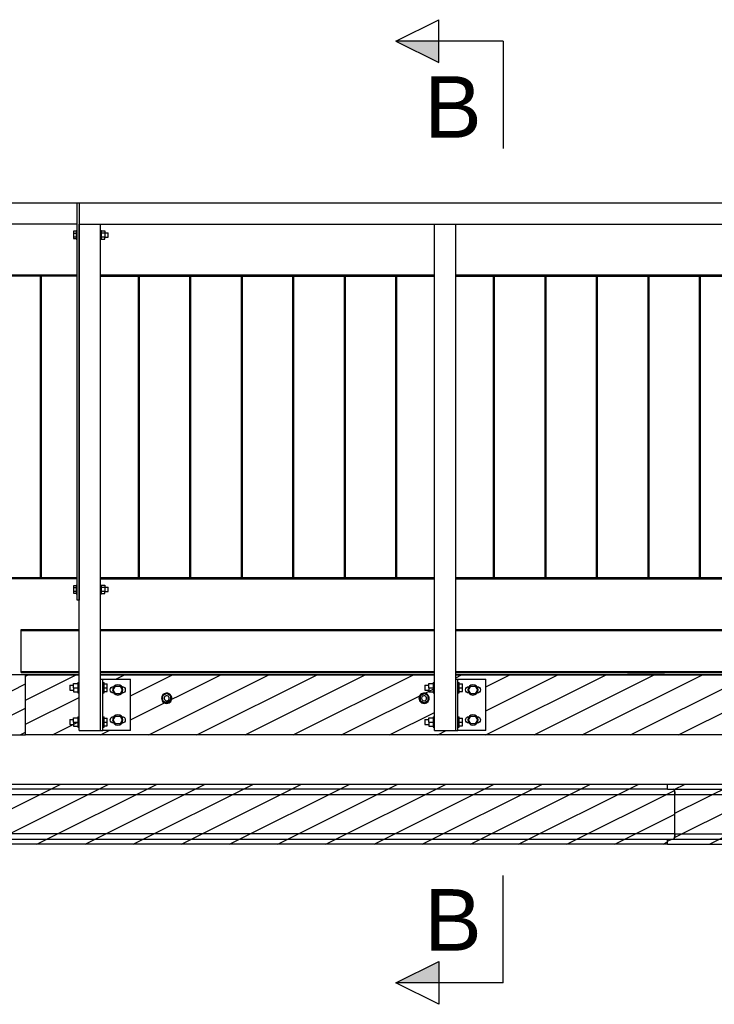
# Model space of a CAD drawing. Header units: millimetres. Extents: x 1838 to 190192, y -28 to 11710.
# Tile 66 of 80: x 129039 to 130658, y 2397 to 4691. Entities that reach past the tile are written whole.
import ezdxf

# ---------------------------------------------------------------- set-up
doc = ezdxf.new("R2010")
doc.units = ezdxf.units.MM
doc.styles.add('Arial', font='ARIAL.TTF', dxfattribs={"height": 0.2})
pattern_1 = [(26.565, (130564.42, 2896.846), (-56.1266, 28.063), [])]

# ---------------------------------------------------------------- blocks, each defined once
blk = doc.blocks.new('Part-72741 - 72541')
h = blk.add_hatch()
h.set_pattern_fill('', color=96, scale=50, style=0, pattern_type=0)
h.set_pattern_definition([(26.565, (131024.3, 3024.59), (-56.1266, 28.0633), [])])
h.paths.add_polyline_path([(131024.3, 3024.4), (131024.3, 3024.6), (130945.1, 3024.6), (130945.1, 3164.4), (130883.5, 3164.4), (130883.5, 3034.4), (130763.5, 3034.4), (130763.5, 3154.4), (130833.5, 3154.4), (130833.5, 3164.4), (130055.6, 3164.4), (130055.6, 3154.3), (130060.6, 3154.3), (130125.7, 3154.3), (130125.7, 3034.3), (130060.7, 3034.3), (130055.6, 3034.3), (130005.6, 3034.4), (130005.6, 3164.4), (129227.8, 3164.4), (129227.8, 3154.3), (129232.8, 3154.3), (129297.8, 3154.3), (129297.8, 3034.3), (129232.8, 3034.3), (129227.8, 3034.3), (129177.8, 3034.4), (129177.8, 3164.4), (129053, 3164.4), (129053, 3024.8), (129053, 3024.4)])
at = {"color": 96}
for p, q in [((129053, 3024.4), (129053, 3164.4)), ((129053, 3164.4), (129177.8, 3164.4)), ((129227.8, 3164.4), (130005.6, 3164.4)), ((130055.6, 3164.4), (130833.5, 3164.4)), ((130883.5, 3164.4), (130945.1, 3164.4)), ((131024.3, 3024.4), (129053, 3024.4)), ((131008.5, 3024.4), (131008.5, 3024.6)), ((131024.3, 3024.6), (131024.3, 3024.4))]:
    blk.add_line(p, q, dxfattribs=at)
blk = doc.blocks.new('Part-72729 - 72541')
h = blk.add_hatch()
h.set_pattern_fill('', color=96, scale=50, style=0, pattern_type=0)
h.set_pattern_definition(pattern_1)
h.paths.add_polyline_path([(130563.2, 2897.8), (130564.4, 2896.8), (130565.4, 2894.2), (130566.1, 2890.4), (130566.3, 2885.8), (130566.3, 2793.8), (130566.1, 2789.2), (130565.4, 2785.3), (130564.4, 2782.7), (130563.2, 2781.8), (130549.4, 2781.8), (130549.4, 2769.8), (130777.7, 2769.8), (130777.7, 2909.3), (130819.2, 2909.3), (130819.2, 2897.8), (130858.9, 2897.8), (130858.9, 2909.8), (130549.4, 2909.8), (130549.4, 2897.8)])
h.paths.add_polyline_path([(130716.4, 2789.2), (130715.7, 2793.8), (130715.7, 2885.8), (130716.4, 2890.4), (130718.2, 2894.2), (130719.3, 2895.2), (130721.1, 2894.2), (130724.2, 2890.4), (130725.4, 2885.8), (130725.4, 2793.8), (130724.2, 2789.2), (130721.1, 2785.3), (130719.3, 2784.3), (130718.2, 2785.3)])
h = blk.add_hatch()
h.set_pattern_fill('', color=96, scale=50, style=0, pattern_type=0)
h.set_pattern_definition(pattern_1)
h.paths.add_polyline_path([(130858.9, 2769.8), (130858.9, 2781.8), (130819.2, 2781.8), (130819.2, 2769.8)])
at = {"color": 96}
for p, q in [((130549.4, 2909.8), (130858.9, 2909.8)), ((130549.4, 2897.8), (130549.4, 2909.8)), ((130549.4, 2897.8), (130777.7, 2897.8)), ((130564.4, 2896.8), (130563.2, 2897.8)), ((130565.4, 2894.2), (130564.4, 2896.8)), ((130566.1, 2890.4), (130565.4, 2894.2)), ((130819.2, 2897.8), (130858.9, 2897.8)), ((130858.9, 2897.8), (130858.9, 2909.8)), ((130566.3, 2885.8), (130566.1, 2890.4)), ((130566.3, 2885.8), (130715.7, 2885.8)), ((130566.3, 2793.8), (130566.3, 2885.8)), ((130725.4, 2885.8), (130777.7, 2885.8)), ((130549.4, 2781.8), (130777.7, 2781.8)), ((130549.4, 2769.8), (130549.4, 2781.8)), ((130563.2, 2781.8), (130564.4, 2782.7)), ((130564.4, 2782.7), (130565.4, 2785.3)), ((130565.4, 2785.3), (130566.1, 2789.2)), ((130566.1, 2789.2), (130566.3, 2793.8)), ((130566.3, 2793.8), (130715.7, 2793.8)), ((130725.4, 2793.8), (130777.7, 2793.8)), ((130819.2, 2781.8), (130858.9, 2781.8)), ((130858.9, 2769.8), (130858.9, 2781.8)), ((130549.4, 2769.8), (130777.7, 2769.8)), ((130819.2, 2769.8), (130858.9, 2769.8))]:
    blk.add_line(p, q, dxfattribs=at)
blk = doc.blocks.new('Part-72734 - 72541')
h = blk.add_hatch()
h.set_pattern_fill('', color=96, scale=50, style=0, pattern_type=0)
h.set_pattern_definition([(26.565, (130564.42, 2782.673), (-56.1266, 28.0633), [])])
h.paths.add_polyline_path([(130563.2, 2781.8), (130564.4, 2782.7), (130565.4, 2785.3), (130566.1, 2789.2), (130566.3, 2793.8), (130566.3, 2885.8), (130566.1, 2890.4), (130565.4, 2894.2), (130564.4, 2896.8), (130563.2, 2897.8), (130549.4, 2897.8), (130549.4, 2909.8), (127836.7, 2909.8), (127836.7, 2897.8), (127850.6, 2897.8), (127851.7, 2896.8), (127852.7, 2894.2), (127853.4, 2890.4), (127853.6, 2885.8), (127853.6, 2793.8), (127853.4, 2789.2), (127852.7, 2785.3), (127851.7, 2782.7), (127850.6, 2781.8), (127836.7, 2781.8), (127836.7, 2769.8), (130549.4, 2769.8), (130549.4, 2781.8)])
at = {"color": 96}
for p, q in [((127836.7, 2909.8), (130549.4, 2909.8)), ((127836.7, 2897.8), (127836.7, 2909.8)), ((130549.4, 2897.8), (127836.7, 2897.8)), ((127851.7, 2896.8), (127850.6, 2897.8)), ((127852.7, 2894.2), (127851.7, 2896.8)), ((127853.4, 2890.4), (127852.7, 2894.2)), ((130549.4, 2897.8), (130549.4, 2909.8)), ((130563.2, 2897.8), (130564.4, 2896.8)), ((130564.4, 2896.8), (130565.4, 2894.2)), ((130565.4, 2894.2), (130566.1, 2890.4)), ((127853.6, 2885.8), (127853.4, 2890.4)), ((127853.6, 2885.8), (130566.3, 2885.8)), ((127853.6, 2793.8), (127853.6, 2885.8)), ((130566.1, 2890.4), (130566.3, 2885.8)), ((130566.3, 2793.8), (130566.3, 2885.8)), ((127836.7, 2781.8), (130549.4, 2781.8)), ((127836.7, 2769.8), (127836.7, 2781.8)), ((127850.6, 2781.8), (127851.7, 2782.7)), ((127851.7, 2782.7), (127852.7, 2785.3)), ((127852.7, 2785.3), (127853.4, 2789.2)), ((127853.4, 2789.2), (127853.6, 2793.8)), ((130566.3, 2793.8), (127853.6, 2793.8)), ((130549.4, 2769.8), (130549.4, 2781.8)), ((130564.4, 2782.7), (130563.2, 2781.8)), ((130565.4, 2785.3), (130564.4, 2782.7)), ((130566.1, 2789.2), (130565.4, 2785.3)), ((130566.3, 2793.8), (130566.1, 2789.2)), ((130549.4, 2769.8), (127836.7, 2769.8))]:
    blk.add_line(p, q, dxfattribs=at)
blk = doc.blocks.new('Part-72739 - 72541')
h = blk.add_hatch()
h.set_pattern_fill('', color=96, scale=50, style=0, pattern_type=0)
h.set_pattern_definition([(26.565, (128948.414, 3034.76), (-56.1266, 28.0633), [])])
h.paths.add_polyline_path([(128948.4, 3164.8), (128948.4, 3034.8), (128875.1, 3034.8), (128875.1, 3154.8), (128878.2, 3154.8), (128878.2, 3164.8), (128363, 3164.8), (128363, 3154.8), (128443, 3154.8), (128443, 3034.8), (128292.9, 3034.8), (128292.9, 3164.8), (127777.7, 3164.8), (127777.7, 3154.8), (127857.6, 3154.8), (127857.6, 3034.8), (127707.5, 3034.8), (127707.5, 3164.8), (127697.5, 3164.8), (127697.5, 3024.8), (129053, 3024.8), (129053, 3164.4), (129082.2, 3164.4), (129082.2, 3164.8)])
at = {"color": 96}
for p, q in [((127697.5, 3024.8), (127697.5, 3164.8)), ((127697.5, 3164.8), (127707.5, 3164.8)), ((127777.7, 3164.8), (128292.9, 3164.8)), ((128363, 3164.8), (128878.2, 3164.8)), ((128948.4, 3164.8), (129082.2, 3164.8)), ((129053, 3024.8), (129053, 3164.8)), ((129082.2, 3164.8), (129082.2, 3164.4)), ((127697.5, 3024.8), (129053, 3024.8))]:
    blk.add_line(p, q, dxfattribs=at)
blk = doc.blocks.new('Part-72740 - 72541')
at = {"color": 7}
for p, q in [((130541.9, 3164.8), (130455.6, 3164.8)), ((130465.8, 3164.8), (130465.8, 3164.4)), ((130541.9, 3164.4), (130541.9, 3164.8))]:
    blk.add_line(p, q, dxfattribs=at)
blk = doc.blocks.new('Part-73153 - 72541')
at = {"color": 7}
for p, q in [((129004.2, 4264.5), (129172.8, 4264.5)), ((129004.2, 4214.5), (129004.2, 4264.5)), ((129172.8, 4214.5), (129172.8, 4264.5)), ((129172.8, 4264.4), (129172.8, 4264.5)), ((129172.8, 4214.5), (129004.2, 4214.5))]:
    blk.add_line(p, q, dxfattribs=at)
blk = doc.blocks.new('Bolt-73058 - 72541')
at = {"color": 7}
for p, q in [((129250.3, 3129.3), (129250.9, 3132.2)), ((129250.9, 3126.5), (129250.3, 3129.3)), ((129250.9, 3132.2), (129252.5, 3134.6)), ((129252.5, 3124), (129250.9, 3126.5)), ((129252.5, 3134.6), (129254.9, 3136.3)), ((129254.9, 3122.4), (129252.5, 3124)), ((129254.9, 3136.3), (129257.8, 3136.8)), ((129257.8, 3121.8), (129254.9, 3122.4)), ((129257.4, 3129.3), (129262.6, 3138.3)), ((129262.6, 3120.3), (129257.4, 3129.3)), ((129257.8, 3136.8), (129258.9, 3136.8)), ((129258.9, 3121.8), (129257.8, 3121.8)), ((129262.6, 3138.3), (129273, 3138.3)), ((129273, 3120.3), (129262.6, 3120.3)), ((129273, 3138.3), (129278.2, 3129.3)), ((129278.2, 3129.3), (129273, 3120.3)), ((129276.7, 3136.8), (129277.8, 3136.8)), ((129276.7, 3121.8), (129277.8, 3121.8)), ((129277.8, 3136.8), (129280.7, 3136.3)), ((129280.7, 3122.4), (129277.8, 3121.8)), ((129280.7, 3136.3), (129283.1, 3134.6)), ((129283.1, 3124), (129280.7, 3122.4)), ((129283.1, 3134.6), (129284.7, 3132.2)), ((129284.7, 3126.5), (129283.1, 3124)), ((129284.7, 3132.2), (129285.3, 3129.3)), ((129285.3, 3129.3), (129284.7, 3126.5)), ((129250.3, 3059.3), (129250.9, 3062.2)), ((129250.9, 3056.5), (129250.3, 3059.3)), ((129250.9, 3062.2), (129252.5, 3064.6)), ((129252.5, 3054), (129250.9, 3056.5)), ((129252.5, 3064.6), (129254.9, 3066.3)), ((129254.9, 3052.4), (129252.5, 3054)), ((129254.9, 3066.3), (129257.8, 3066.8)), ((129257.8, 3051.8), (129254.9, 3052.4)), ((129257.4, 3059.3), (129262.6, 3068.3)), ((129262.6, 3050.3), (129257.4, 3059.3)), ((129257.8, 3066.8), (129258.9, 3066.8)), ((129258.9, 3051.8), (129257.8, 3051.8)), ((129262.6, 3068.3), (129273, 3068.3)), ((129273, 3068.3), (129278.2, 3059.3)), ((129278.2, 3059.3), (129273, 3050.3)), ((129276.7, 3066.8), (129277.8, 3066.8)), ((129276.7, 3051.8), (129277.8, 3051.8)), ((129277.8, 3066.8), (129280.7, 3066.3)), ((129280.7, 3052.4), (129277.8, 3051.8)), ((129280.7, 3066.3), (129283.1, 3064.6)), ((129283.1, 3054), (129280.7, 3052.4)), ((129283.1, 3064.6), (129284.7, 3062.2)), ((129284.7, 3056.5), (129283.1, 3054)), ((129284.7, 3062.2), (129285.3, 3059.3)), ((129285.3, 3059.3), (129284.7, 3056.5)), ((129273, 3050.3), (129262.6, 3050.3))]:
    blk.add_line(p, q, dxfattribs=at)
for centre, start, end in [((129267.8, 3129.3), 360, 180), ((129267.8, 3129.3), 180, 360), ((129267.8, 3059.3), 360, 180), ((129267.8, 3059.3), 180, 360)]:
    blk.add_arc(centre, 12, start, end, dxfattribs=at)
blk = doc.blocks.new('Bolt-73062 - 72541')
at = {"color": 7}
for p, q in [((129992.6, 3134.3), (129992.6, 3143.8)), ((129992.6, 3143.8), (130002.6, 3143.8)), ((130002.6, 3146.3), (130002.6, 3144.7)), ((130002.6, 3146.3), (130005.6, 3146.3)), ((130002.6, 3144.7), (130002.6, 3140.3)), ((130060.6, 3146.3), (130063.6, 3146.3)), ((130063.6, 3144.7), (130063.6, 3146.3)), ((130063.6, 3140.3), (130063.6, 3144.7)), ((130063.6, 3143.3), (130071.1, 3143.3)), ((130071.1, 3134.3), (130071.1, 3143.3)), ((129983.6, 3140.3), (129983.6, 3139.5)), ((129983.6, 3140.3), (129992.6, 3140.3)), ((129983.6, 3139.5), (129983.6, 3137.3)), ((129983.6, 3137.3), (129983.6, 3134.3)), ((129983.6, 3134.3), (129983.6, 3131.3)), ((129983.6, 3131.3), (129983.6, 3129.1)), ((129983.6, 3129.1), (129983.6, 3128.3)), ((129983.6, 3128.3), (129992.6, 3128.3)), ((129992.6, 3134.3), (129992.6, 3124.8)), ((129992.6, 3134.3), (130002.6, 3134.3)), ((129992.6, 3124.8), (130002.6, 3124.8)), ((130002.6, 3140.3), (130002.6, 3134.3)), ((130002.6, 3134.3), (130002.6, 3128.3)), ((130002.6, 3128.3), (130002.6, 3123.9)), ((130002.6, 3123.9), (130002.6, 3122.3)), ((130002.6, 3122.3), (130005.6, 3122.3)), ((130060.6, 3122.3), (130063.6, 3122.3)), ((130063.6, 3134.3), (130063.6, 3140.3)), ((130063.6, 3128.3), (130063.6, 3134.3)), ((130063.6, 3134.3), (130071.1, 3134.3)), ((130063.6, 3123.9), (130063.6, 3128.3)), ((130063.6, 3125.3), (130071.1, 3125.3)), ((130063.6, 3122.3), (130063.6, 3123.9)), ((130071.1, 3125.3), (130071.1, 3134.3)), ((129983.6, 3060.3), (129983.6, 3059.5)), ((129983.6, 3060.3), (129992.6, 3060.3)), ((129983.6, 3059.5), (129983.6, 3057.3)), ((129983.6, 3057.3), (129983.6, 3054.3)), ((129983.6, 3054.3), (129983.6, 3051.3)), ((129983.6, 3051.3), (129983.6, 3049.1)), ((129992.6, 3054.3), (129992.6, 3063.8)), ((129992.6, 3063.8), (130002.6, 3063.8)), ((129992.6, 3054.3), (129992.6, 3044.8)), ((129992.6, 3054.3), (130002.6, 3054.3)), ((130002.6, 3066.3), (130002.6, 3064.7)), ((130002.6, 3066.3), (130005.6, 3066.3)), ((130002.6, 3064.7), (130002.6, 3060.3)), ((130002.6, 3060.3), (130002.6, 3054.3)), ((130002.6, 3054.3), (130002.6, 3048.3)), ((130060.6, 3066.3), (130063.6, 3066.3)), ((130063.6, 3064.7), (130063.6, 3066.3)), ((130063.6, 3060.3), (130063.6, 3064.7)), ((130063.6, 3063.3), (130071.1, 3063.3)), ((130063.6, 3054.3), (130063.6, 3060.3)), ((130063.6, 3048.3), (130063.6, 3054.3)), ((130063.6, 3054.3), (130071.1, 3054.3)), ((130071.1, 3054.3), (130071.1, 3063.3)), ((130071.1, 3045.3), (130071.1, 3054.3)), ((129983.6, 3049.1), (129983.6, 3048.3)), ((129983.6, 3048.3), (129992.6, 3048.3)), ((129992.6, 3044.8), (130002.6, 3044.8)), ((130002.6, 3048.3), (130002.6, 3043.9)), ((130002.6, 3043.9), (130002.6, 3042.3)), ((130002.6, 3042.3), (130005.6, 3042.3)), ((130060.6, 3042.3), (130063.6, 3042.3)), ((130063.6, 3043.9), (130063.6, 3048.3)), ((130063.6, 3045.3), (130071.1, 3045.3)), ((130063.6, 3042.3), (130063.6, 3043.9))]:
    blk.add_line(p, q, dxfattribs=at)
blk = doc.blocks.new('Part-73066 - 72541')
at = {"color": 7}
for p, q in [((129177.8, 4264.4), (129177.8, 4214.4)), ((129177.8, 4264.4), (130883.5, 4264.4)), ((130883.5, 4264.4), (130883.5, 4214.4)), ((129177.8, 4214.4), (130883.5, 4214.4))]:
    blk.add_line(p, q, dxfattribs=at)
blk = doc.blocks.new('Part-72951 - 72541')
at = {"color": 7}
for p, q in [((129082.2, 3164.8), (129177.8, 3164.8)), ((129084.8, 3164.4), (129084.8, 3164.8)), ((129227.8, 3164.8), (130005.6, 3164.8)), ((130055.6, 3164.8), (130455.6, 3164.8)), ((130455.6, 3164.4), (130455.6, 3164.8))]:
    blk.add_line(p, q, dxfattribs=at)
blk = doc.blocks.new('Part-72954 - 72541')
at = {"color": 7}
for p, q in [((130541.9, 3164.8), (130833.5, 3164.8)), ((130543.5, 3164.4), (130543.5, 3164.8)), ((130883.5, 3164.8), (131015.1, 3164.8)), ((131019.9, 3164.6), (131019.9, 3164.7)), ((131024, 3164.8), (131154.6, 3164.8))]:
    blk.add_line(p, q, dxfattribs=at)
blk = doc.blocks.new('Part-73084 - 72541')
at = {"color": 7}
for p, q in [((129042.8, 3267.8), (129042.8, 3269.8)), ((129042.8, 3269.8), (129042.8, 3269.8)), ((129042.8, 3269.8), (129177.8, 3269.8)), ((129042.8, 3171.8), (129042.8, 3267.8)), ((129042.8, 3267.8), (129042.8, 3267.8)), ((129042.8, 3267.8), (129177.8, 3267.8)), ((129227.8, 3269.8), (130005.6, 3269.8)), ((129227.8, 3267.8), (130005.6, 3267.8)), ((130055.6, 3269.8), (130833.5, 3269.8)), ((130055.6, 3267.8), (130833.5, 3267.8)), ((130883.5, 3269.8), (130997.8, 3269.8)), ((130883.5, 3267.8), (130997.8, 3267.8)), ((131017.8, 3169.8), (131017.8, 3269.8)), ((129042.8, 3169.8), (129042.8, 3171.8)), ((129042.8, 3171.8), (129042.8, 3171.8)), ((129042.8, 3171.8), (129177.8, 3171.8)), ((129042.8, 3169.8), (129042.8, 3169.8)), ((129042.8, 3169.8), (129177.8, 3169.8)), ((129227.8, 3171.8), (130005.6, 3171.8)), ((129227.8, 3169.8), (130005.6, 3169.8)), ((130055.6, 3171.8), (130833.5, 3171.8)), ((130055.6, 3169.8), (130833.5, 3169.8)), ((130883.5, 3171.8), (130997.8, 3171.8)), ((130883.5, 3169.8), (130997.8, 3169.8))]:
    blk.add_line(p, q, dxfattribs=at)
blk = doc.blocks.new('Part-72958 - 72541')
at = {"color": 7}
for p, q in [((129177.8, 3034.4), (129177.8, 4214.4)), ((129177.8, 4214.4), (129227.8, 4214.4)), ((129227.8, 3154.3), (129227.8, 4214.4)), ((129227.8, 3034.4), (129227.8, 4214.4)), ((129177.8, 3034.4), (129227.8, 3034.4))]:
    blk.add_line(p, q, dxfattribs=at)
blk = doc.blocks.new('Part-72959 - 72541')
at = {"color": 7}
for p, q in [((130005.6, 3034.4), (130005.6, 4214.4)), ((130005.6, 4214.4), (130055.6, 4214.4)), ((130055.6, 3034.4), (130055.6, 4214.4)), ((130055.7, 3154.3), (130055.7, 4214.4)), ((130005.6, 3034.4), (130055.6, 3034.4))]:
    blk.add_line(p, q, dxfattribs=at)
blk = doc.blocks.new('Part-72961 - 72541')
at = {"color": 7}
for p, q in [((129228.3, 3391.3), (129228.3, 3388.3)), ((129228.3, 3391.3), (129228.3, 3391.3)), ((129228.3, 3391.3), (130005.2, 3391.3)), ((129228.3, 3388.3), (130005.2, 3388.3)), ((130005.1, 3388.3), (130005.1, 3391.3))]:
    blk.add_line(p, q, dxfattribs=at)
blk = doc.blocks.new('Part-72962 - 72541')
at = {"color": 7}
for p, q in [((130056.1, 3391.3), (130056.1, 3388.3)), ((130056.2, 3391.3), (130056.1, 3391.3)), ((130056.1, 3391.3), (130833, 3391.3)), ((130056.1, 3388.3), (130833, 3388.3)), ((130833, 3388.3), (130833, 3391.3))]:
    blk.add_line(p, q, dxfattribs=at)
blk = doc.blocks.new('Part-72967 - 72541')
at = {"color": 7}
for p, q in [((129318.2, 4093.3), (129315.2, 4093.3)), ((129315.2, 4093.3), (129315.2, 3391.3)), ((129318.2, 3391.3), (129318.2, 4093.3)), ((129318.2, 3391.3), (129315.2, 3391.3))]:
    blk.add_line(p, q, dxfattribs=at)
blk = doc.blocks.new('Part-72968 - 72541')
at = {"color": 7}
for p, q in [((129438.2, 4093.3), (129435.2, 4093.3)), ((129435.2, 4093.3), (129435.2, 3391.3)), ((129438.2, 3391.3), (129438.2, 4093.3)), ((129438.2, 3391.3), (129435.2, 3391.3))]:
    blk.add_line(p, q, dxfattribs=at)
blk = doc.blocks.new('Part-72969 - 72541')
at = {"color": 7}
for p, q in [((129558.2, 4093.3), (129555.2, 4093.3)), ((129555.2, 4093.3), (129555.2, 3391.3)), ((129558.2, 3391.3), (129558.2, 4093.3)), ((129558.2, 3391.3), (129555.2, 3391.3))]:
    blk.add_line(p, q, dxfattribs=at)
blk = doc.blocks.new('Part-72970 - 72541')
at = {"color": 7}
for p, q in [((129678.2, 4093.3), (129675.2, 4093.3)), ((129675.2, 4093.3), (129675.2, 3391.3)), ((129678.2, 3391.3), (129678.2, 4093.3)), ((129678.2, 3391.3), (129675.2, 3391.3))]:
    blk.add_line(p, q, dxfattribs=at)
blk = doc.blocks.new('Part-72971 - 72541')
at = {"color": 7}
for p, q in [((129798.2, 4093.3), (129795.2, 4093.3)), ((129795.2, 4093.3), (129795.2, 3391.3)), ((129798.2, 3391.3), (129798.2, 4093.3)), ((129798.2, 3391.3), (129795.2, 3391.3))]:
    blk.add_line(p, q, dxfattribs=at)
blk = doc.blocks.new('Part-72972 - 72541')
at = {"color": 7}
for p, q in [((129918.2, 4093.3), (129915.2, 4093.3)), ((129915.2, 4093.3), (129915.2, 3391.3)), ((129918.2, 3391.3), (129918.2, 4093.3)), ((129918.2, 3391.3), (129915.2, 3391.3))]:
    blk.add_line(p, q, dxfattribs=at)
blk = doc.blocks.new('Part-72973 - 72541')
at = {"color": 7}
for p, q in [((130146.1, 4093.3), (130143.1, 4093.3)), ((130143.1, 4093.3), (130143.1, 3391.3)), ((130146.1, 3391.3), (130146.1, 4093.3)), ((130146.1, 3391.3), (130143.1, 3391.3))]:
    blk.add_line(p, q, dxfattribs=at)
blk = doc.blocks.new('Part-72974 - 72541')
at = {"color": 7}
for p, q in [((130266.1, 4093.3), (130263.1, 4093.3)), ((130263.1, 4093.3), (130263.1, 3391.3)), ((130266.1, 3391.3), (130266.1, 4093.3)), ((130266.1, 3391.3), (130263.1, 3391.3))]:
    blk.add_line(p, q, dxfattribs=at)
blk = doc.blocks.new('Part-72975 - 72541')
at = {"color": 7}
for p, q in [((130386.1, 4093.3), (130383.1, 4093.3)), ((130383.1, 4093.3), (130383.1, 3391.3)), ((130386.1, 3391.3), (130386.1, 4093.3)), ((130386.1, 3391.3), (130383.1, 3391.3))]:
    blk.add_line(p, q, dxfattribs=at)
blk = doc.blocks.new('Part-72976 - 72541')
at = {"color": 7}
for p, q in [((130506.1, 4093.3), (130503.1, 4093.3)), ((130503.1, 4093.3), (130503.1, 3391.3)), ((130506.1, 3391.3), (130506.1, 4093.3)), ((130506.1, 3391.3), (130503.1, 3391.3))]:
    blk.add_line(p, q, dxfattribs=at)
blk = doc.blocks.new('Part-72977 - 72541')
at = {"color": 7}
for p, q in [((130626.1, 4093.3), (130623.1, 4093.3)), ((130623.1, 4093.3), (130623.1, 3391.3)), ((130626.1, 3391.3), (130626.1, 4093.3)), ((130626.1, 3391.3), (130623.1, 3391.3))]:
    blk.add_line(p, q, dxfattribs=at)
blk = doc.blocks.new('Part-73057 - 72541')
at = {"color": 7}
for p, q in [((129227.8, 3034.3), (129227.8, 3154.3)), ((129227.8, 3154.3), (129232.8, 3154.3)), ((129232.8, 3154.3), (129232.8, 3154.3)), ((129232.8, 3034.3), (129232.8, 3154.3)), ((129232.8, 3154.3), (129297.8, 3154.3)), ((129232.8, 3034.3), (129232.8, 3154.3)), ((129297.8, 3034.3), (129297.8, 3154.3)), ((129297.8, 3154.3), (129297.8, 3154.3)), ((129227.8, 3034.3), (129232.8, 3034.3)), ((129232.8, 3034.3), (129232.8, 3034.3)), ((129297.8, 3034.3), (129232.8, 3034.3)), ((129297.8, 3034.3), (129297.8, 3034.3))]:
    blk.add_line(p, q, dxfattribs=at)
blk = doc.blocks.new('Bolt-73059 - 72541')
at = {"color": 7}
for p, q in [((129164.8, 3134.3), (129164.8, 3143.8)), ((129164.8, 3143.8), (129174.8, 3143.8)), ((129174.8, 3146.3), (129174.8, 3144.7)), ((129174.8, 3146.3), (129177.8, 3146.3)), ((129174.8, 3144.7), (129174.8, 3140.3)), ((129232.8, 3146.3), (129235.8, 3146.3)), ((129235.8, 3144.7), (129235.8, 3146.3)), ((129235.8, 3140.3), (129235.8, 3144.7)), ((129235.8, 3143.3), (129243.3, 3143.3)), ((129243.3, 3134.3), (129243.3, 3143.3)), ((129155.8, 3140.3), (129155.8, 3139.5)), ((129155.8, 3140.3), (129164.8, 3140.3)), ((129155.8, 3139.5), (129155.8, 3137.3)), ((129155.8, 3137.3), (129155.8, 3134.3)), ((129155.8, 3134.3), (129155.8, 3131.3)), ((129155.8, 3131.3), (129155.8, 3129.1)), ((129155.8, 3129.1), (129155.8, 3128.3)), ((129155.8, 3128.3), (129164.8, 3128.3)), ((129164.8, 3134.3), (129164.8, 3124.8)), ((129164.8, 3134.3), (129174.8, 3134.3)), ((129164.8, 3124.8), (129174.8, 3124.8)), ((129174.8, 3140.3), (129174.8, 3134.3)), ((129174.8, 3134.3), (129174.8, 3128.3)), ((129174.8, 3128.3), (129174.8, 3123.9)), ((129174.8, 3123.9), (129174.8, 3122.3)), ((129174.8, 3122.3), (129177.8, 3122.3)), ((129232.8, 3122.3), (129235.8, 3122.3)), ((129235.8, 3134.3), (129235.8, 3140.3)), ((129235.8, 3128.3), (129235.8, 3134.3)), ((129235.8, 3134.3), (129243.3, 3134.3)), ((129235.8, 3123.9), (129235.8, 3128.3)), ((129235.8, 3125.3), (129243.3, 3125.3)), ((129235.8, 3122.3), (129235.8, 3123.9)), ((129243.3, 3125.3), (129243.3, 3134.3)), ((129155.8, 3060.3), (129155.8, 3059.5)), ((129155.8, 3060.3), (129164.8, 3060.3)), ((129155.8, 3059.5), (129155.8, 3057.3)), ((129155.8, 3057.3), (129155.8, 3054.3)), ((129155.8, 3054.3), (129155.8, 3051.3)), ((129155.8, 3051.3), (129155.8, 3049.1)), ((129164.8, 3054.3), (129164.8, 3063.8)), ((129164.8, 3063.8), (129174.8, 3063.8)), ((129164.8, 3054.3), (129164.8, 3044.8)), ((129164.8, 3054.3), (129174.8, 3054.3)), ((129174.8, 3066.3), (129174.8, 3064.7)), ((129174.8, 3066.3), (129177.8, 3066.3)), ((129174.8, 3064.7), (129174.8, 3060.3)), ((129174.8, 3060.3), (129174.8, 3054.3)), ((129174.8, 3054.3), (129174.8, 3048.3)), ((129232.8, 3066.3), (129235.8, 3066.3)), ((129235.8, 3064.7), (129235.8, 3066.3)), ((129235.8, 3060.3), (129235.8, 3064.7)), ((129235.8, 3063.3), (129243.3, 3063.3)), ((129235.8, 3054.3), (129235.8, 3060.3)), ((129235.8, 3048.3), (129235.8, 3054.3)), ((129235.8, 3054.3), (129243.3, 3054.3)), ((129243.3, 3054.3), (129243.3, 3063.3)), ((129243.3, 3045.3), (129243.3, 3054.3)), ((129155.8, 3049.1), (129155.8, 3048.3)), ((129155.8, 3048.3), (129164.8, 3048.3)), ((129164.8, 3044.8), (129174.8, 3044.8)), ((129174.8, 3048.3), (129174.8, 3043.9)), ((129174.8, 3043.9), (129174.8, 3042.3)), ((129174.8, 3042.3), (129177.8, 3042.3)), ((129232.8, 3042.3), (129235.8, 3042.3)), ((129235.8, 3043.9), (129235.8, 3048.3)), ((129235.8, 3045.3), (129243.3, 3045.3)), ((129235.8, 3042.3), (129235.8, 3043.9))]:
    blk.add_line(p, q, dxfattribs=at)
blk = doc.blocks.new('Part-73060 - 72541')
at = {"color": 7}
for p, q in [((130055.6, 3034.3), (130055.6, 3154.3)), ((130055.6, 3154.3), (130060.6, 3154.3)), ((130060.6, 3154.3), (130060.7, 3154.3)), ((130060.6, 3034.3), (130060.6, 3154.3)), ((130060.7, 3034.3), (130060.7, 3154.3)), ((130060.7, 3154.3), (130125.7, 3154.3)), ((130125.7, 3034.3), (130125.7, 3154.3)), ((130125.7, 3154.3), (130125.7, 3154.3)), ((130055.6, 3034.3), (130060.6, 3034.3)), ((130060.6, 3034.3), (130060.7, 3034.3)), ((130125.7, 3034.3), (130060.7, 3034.3)), ((130125.7, 3034.3), (130125.7, 3034.3))]:
    blk.add_line(p, q, dxfattribs=at)
blk = doc.blocks.new('Bolt-73061 - 72541')
at = {"color": 7}
for p, q in [((130078.2, 3129.3), (130078.7, 3132.2)), ((130078.7, 3126.5), (130078.2, 3129.3)), ((130078.7, 3132.2), (130080.4, 3134.6)), ((130080.4, 3124), (130078.7, 3126.5)), ((130080.4, 3134.6), (130082.8, 3136.3)), ((130082.8, 3122.4), (130080.4, 3124)), ((130082.8, 3136.3), (130085.7, 3136.8)), ((130085.7, 3121.8), (130082.8, 3122.4)), ((130085.3, 3129.3), (130090.5, 3138.3)), ((130090.5, 3120.3), (130085.3, 3129.3)), ((130085.7, 3136.8), (130086.8, 3136.8)), ((130086.8, 3121.8), (130085.7, 3121.8)), ((130090.5, 3138.3), (130100.9, 3138.3)), ((130100.9, 3120.3), (130090.5, 3120.3)), ((130100.9, 3138.3), (130106, 3129.3)), ((130106, 3129.3), (130100.9, 3120.3)), ((130104.6, 3136.8), (130105.7, 3136.8)), ((130104.6, 3121.8), (130105.7, 3121.8)), ((130105.7, 3136.8), (130108.5, 3136.3)), ((130108.5, 3122.4), (130105.7, 3121.8)), ((130108.5, 3136.3), (130111, 3134.6)), ((130111, 3124), (130108.5, 3122.4)), ((130111, 3134.6), (130112.6, 3132.2)), ((130112.6, 3126.5), (130111, 3124)), ((130112.6, 3132.2), (130113.2, 3129.3)), ((130113.2, 3129.3), (130112.6, 3126.5)), ((130078.2, 3059.3), (130078.7, 3062.2)), ((130078.7, 3056.5), (130078.2, 3059.3)), ((130078.7, 3062.2), (130080.4, 3064.6)), ((130080.4, 3054), (130078.7, 3056.5)), ((130080.4, 3064.6), (130082.8, 3066.3)), ((130082.8, 3052.4), (130080.4, 3054)), ((130082.8, 3066.3), (130085.7, 3066.8)), ((130085.7, 3051.8), (130082.8, 3052.4)), ((130085.3, 3059.3), (130090.5, 3068.3)), ((130090.5, 3050.3), (130085.3, 3059.3)), ((130085.7, 3066.8), (130086.8, 3066.8)), ((130086.8, 3051.8), (130085.7, 3051.8)), ((130090.5, 3068.3), (130100.9, 3068.3)), ((130100.9, 3068.3), (130106, 3059.3)), ((130106, 3059.3), (130100.9, 3050.3)), ((130104.6, 3066.8), (130105.7, 3066.8)), ((130104.6, 3051.8), (130105.7, 3051.8)), ((130105.7, 3066.8), (130108.5, 3066.3)), ((130108.5, 3052.4), (130105.7, 3051.8)), ((130108.5, 3066.3), (130111, 3064.6)), ((130111, 3054), (130108.5, 3052.4)), ((130111, 3064.6), (130112.6, 3062.2)), ((130112.6, 3056.5), (130111, 3054)), ((130112.6, 3062.2), (130113.2, 3059.3)), ((130113.2, 3059.3), (130112.6, 3056.5)), ((130100.9, 3050.3), (130090.5, 3050.3))]:
    blk.add_line(p, q, dxfattribs=at)
for centre, start, end in [((130095.7, 3129.3), 360, 180), ((130095.7, 3129.3), 180, 360), ((130095.7, 3059.3), 360, 180), ((130095.7, 3059.3), 180, 360)]:
    blk.add_arc(centre, 12, start, end, dxfattribs=at)
blk = doc.blocks.new('Part-73085 - 72541')
at = {"color": 7}
for p, q in [((129172.8, 4264.4), (129177.8, 4264.4)), ((129177.8, 4264.4), (129177.8, 3338.4)), ((129172.8, 3338.4), (129172.8, 4214.5)), ((129177.8, 3338.4), (129172.8, 3338.4))]:
    blk.add_line(p, q, dxfattribs=at)
blk = doc.blocks.new('Bolt-73086 - 72541')
at = {"color": 7}
for p, q in [((129170.8, 3373.4), (129170.8, 3372.1)), ((129170.8, 3373.4), (129172.8, 3373.4)), ((129227.8, 3373.4), (129229.8, 3373.4)), ((129229.8, 3372.1), (129229.8, 3373.4)), ((129229.8, 3373.2), (129237.8, 3373.2)), ((129237.8, 3373.2), (129237.8, 3368.3)), ((129170.8, 3372.1), (129164.4, 3372.1)), ((129164.4, 3372.1), (129164.4, 3367.8)), ((129164.4, 3367.8), (129170.8, 3367.8)), ((129164.4, 3367.8), (129164.4, 3359.1)), ((129164.4, 3359.1), (129170.8, 3359.1)), ((129164.4, 3359.1), (129164.4, 3354.8)), ((129164.4, 3354.8), (129170.8, 3354.8)), ((129170.8, 3372.1), (129170.8, 3368.4)), ((129170.8, 3368.4), (129170.8, 3363.4)), ((129170.8, 3363.4), (129170.8, 3358.4)), ((129170.8, 3358.4), (129170.8, 3354.8)), ((129170.8, 3354.8), (129170.8, 3353.4)), ((129170.8, 3353.4), (129172.8, 3353.4)), ((129227.8, 3353.4), (129229.8, 3353.4)), ((129229.8, 3368.4), (129229.8, 3372.1)), ((129229.8, 3363.4), (129229.8, 3368.4)), ((129229.8, 3368.3), (129237.8, 3368.3)), ((129229.8, 3358.4), (129229.8, 3363.4)), ((129237.8, 3358.5), (129229.8, 3358.5)), ((129229.8, 3354.8), (129229.8, 3358.4)), ((129229.8, 3353.4), (129229.8, 3354.8)), ((129229.8, 3353.6), (129237.8, 3353.6)), ((129237.8, 3368.4), (129245.8, 3368.4)), ((129237.8, 3368.3), (129237.8, 3358.5)), ((129237.8, 3353.6), (129237.8, 3358.5)), ((129237.8, 3358.4), (129245.8, 3358.4)), ((129245.8, 3367.8), (129245.8, 3368.4)), ((129245.8, 3365.9), (129245.8, 3367.8)), ((129245.8, 3363.4), (129245.8, 3365.9)), ((129245.8, 3360.9), (129245.8, 3363.4)), ((129245.8, 3359.1), (129245.8, 3360.9)), ((129245.8, 3358.4), (129245.8, 3359.1))]:
    blk.add_line(p, q, dxfattribs=at)
blk = doc.blocks.new('Bolt-73087 - 72541')
at = {"color": 7}
for p, q in [((129170.8, 4199.4), (129170.8, 4198.1)), ((129170.8, 4199.4), (129172.8, 4199.4)), ((129227.8, 4199.4), (129229.8, 4199.4)), ((129229.8, 4198.1), (129229.8, 4199.4)), ((129229.8, 4199.2), (129237.8, 4199.2)), ((129237.8, 4199.2), (129237.8, 4194.3)), ((129170.8, 4198.1), (129164.4, 4198.1)), ((129164.4, 4198.1), (129164.4, 4193.8)), ((129164.4, 4193.8), (129170.8, 4193.8)), ((129164.4, 4193.8), (129164.4, 4185.1)), ((129164.4, 4185.1), (129170.8, 4185.1)), ((129164.4, 4185.1), (129164.4, 4180.8)), ((129164.4, 4180.8), (129170.8, 4180.8)), ((129170.8, 4198.1), (129170.8, 4194.4)), ((129170.8, 4194.4), (129170.8, 4189.4)), ((129170.8, 4189.4), (129170.8, 4184.4)), ((129170.8, 4184.4), (129170.8, 4180.8)), ((129170.8, 4180.8), (129170.8, 4179.4)), ((129170.8, 4179.4), (129172.8, 4179.4)), ((129227.8, 4179.4), (129229.8, 4179.4)), ((129229.8, 4194.4), (129229.8, 4198.1)), ((129229.8, 4189.4), (129229.8, 4194.4)), ((129229.8, 4194.3), (129237.8, 4194.3)), ((129229.8, 4184.4), (129229.8, 4189.4)), ((129237.8, 4184.5), (129229.8, 4184.5)), ((129229.8, 4180.8), (129229.8, 4184.4)), ((129229.8, 4179.4), (129229.8, 4180.8)), ((129229.8, 4179.6), (129237.8, 4179.6)), ((129237.8, 4194.4), (129245.8, 4194.4)), ((129237.8, 4194.3), (129237.8, 4184.5)), ((129237.8, 4179.6), (129237.8, 4184.5)), ((129237.8, 4184.4), (129245.8, 4184.4)), ((129245.8, 4193.8), (129245.8, 4194.4)), ((129245.8, 4191.9), (129245.8, 4193.8)), ((129245.8, 4189.4), (129245.8, 4191.9)), ((129245.8, 4186.9), (129245.8, 4189.4)), ((129245.8, 4185.1), (129245.8, 4186.9)), ((129245.8, 4184.4), (129245.8, 4185.1))]:
    blk.add_line(p, q, dxfattribs=at)
blk = doc.blocks.new('Part-73112 - 72541')
at = {"color": 7}
for p, q in [((129228.3, 4096.3), (129228.3, 4093.3)), ((129228.3, 4096.3), (129228.3, 4096.3)), ((129228.3, 4096.3), (130005.2, 4096.3)), ((129228.3, 4093.3), (130005.2, 4093.3)), ((130005.1, 4093.3), (130005.1, 4096.3))]:
    blk.add_line(p, q, dxfattribs=at)
blk = doc.blocks.new('Part-73113 - 72541')
at = {"color": 7}
for p, q in [((130056.1, 4096.3), (130056.1, 4093.3)), ((130056.2, 4096.3), (130056.1, 4096.3)), ((130056.1, 4096.3), (130833, 4096.3)), ((130056.1, 4093.3), (130833, 4093.3)), ((130833, 4093.3), (130833, 4096.3))]:
    blk.add_line(p, q, dxfattribs=at)
blk = doc.blocks.new('Part-73138 - 72541')
at = {"color": 7}
for p, q in [((129006.6, 3391.3), (129172.8, 3391.3)), ((129006.6, 3388.3), (129006.6, 3391.3)), ((129172.8, 3388.3), (129006.6, 3388.3))]:
    blk.add_line(p, q, dxfattribs=at)
blk = doc.blocks.new('Part-73139 - 72541')
at = {"color": 7}
for p, q in [((129087.4, 3391.3), (129087.4, 4093.3)), ((129090.4, 3391.3), (129090.4, 4093.3))]:
    blk.add_line(p, q, dxfattribs=at)
blk = doc.blocks.new('Part-73140 - 72541')
at = {"color": 7}
for p, q in [((129006.6, 4096.3), (129172.8, 4096.3)), ((129006.6, 4093.3), (129006.6, 4096.3)), ((129172.8, 4093.3), (129006.6, 4093.3))]:
    blk.add_line(p, q, dxfattribs=at)
blk = doc.blocks.new('Bolt-73235 - 72541')
at = {"color": 7}
for p, q in [((129381.7, 3120.7), (129372.2, 3115.2)), ((129391.2, 3115.2), (129381.7, 3120.7)), ((129981.7, 3120.7), (129972.2, 3115.2)), ((129991.2, 3115.2), (129981.7, 3120.7)), ((129372.2, 3115.2), (129372.2, 3104.3)), ((129372.2, 3104.3), (129381.7, 3098.8)), ((129381.7, 3098.8), (129391.2, 3104.3)), ((129391.2, 3104.3), (129391.2, 3115.2)), ((129972.2, 3115.2), (129972.2, 3104.3)), ((129972.2, 3104.3), (129981.7, 3098.8)), ((129981.7, 3098.8), (129991.2, 3104.3)), ((129991.2, 3104.3), (129991.2, 3115.2))]:
    blk.add_line(p, q, dxfattribs=at)
for centre, radius, start, end in [((129381.7, 3109.8), 12, 120, 300), ((129381.7, 3109.8), 12, 300, 120), ((129981.7, 3109.8), 12, 120, 300), ((129981.7, 3109.8), 12, 300, 120), ((129381.7, 3109.8), 6, 120, 300), ((129381.7, 3109.8), 6, 300, 120), ((129981.7, 3109.8), 6, 120, 300), ((129981.7, 3109.8), 6, 300, 120)]:
    blk.add_arc(centre, radius, start, end, dxfattribs=at)
blk = doc.blocks.new('SectionMark-76784 - 72541')
for points in [[(130015.9, 4640.9), (130015.9, 4590.9), (129915.9, 4640.9)], [(130015.9, 2496.7), (130015.9, 2446.7), (129915.9, 2446.7)]]:
    blk.add_hatch(color=5).paths.add_polyline_path(points)
at = {"color": 5}
for p, q in [((129915.9, 4640.9), (130015.9, 4690.9)), ((130015.9, 4590.9), (130015.9, 4690.9)), ((130165.9, 4640.9), (129915.9, 4640.9)), ((129915.9, 4640.9), (130015.9, 4590.9)), ((130165.9, 4640.9), (130165.9, 4390.9)), ((130165.9, 2446.7), (130165.9, 2696.7)), ((129915.9, 2446.7), (130015.9, 2496.7)), ((130015.9, 2496.7), (130015.9, 2396.7)), ((130165.9, 2446.7), (129915.9, 2446.7)), ((130015.9, 2396.7), (129915.9, 2446.7))]:
    blk.add_line(p, q, dxfattribs=at)
at = {"color": 5, "style": 'Arial'}
for p in [(129982.5, 4415.9), (129982.5, 2521.7)]:
    blk.add_text('B', height=143.3, dxfattribs=at).set_placement(p)

msp = doc.modelspace()

# ---------------------------------------------------------------- block references
for name in ['SectionMark-76784 - 72541', 'Part-73153 - 72541', 'Part-73085 - 72541', 'Part-73066 - 72541', 'Bolt-73087 - 72541', 'Part-72958 - 72541', 'Part-72959 - 72541', 'Part-73140 - 72541', 'Part-73139 - 72541', 'Part-73112 - 72541', 'Part-72967 - 72541', 'Part-72968 - 72541', 'Part-72969 - 72541', 'Part-72970 - 72541', 'Part-72971 - 72541', 'Part-72972 - 72541', 'Part-73113 - 72541', 'Part-72973 - 72541', 'Part-72974 - 72541', 'Part-72975 - 72541', 'Part-72976 - 72541', 'Part-72977 - 72541', 'Part-73138 - 72541', 'Bolt-73086 - 72541', 'Part-72961 - 72541', 'Part-72962 - 72541', 'Part-73084 - 72541', 'Part-72739 - 72541', 'Part-72741 - 72541', 'Part-72951 - 72541', 'Bolt-73059 - 72541', 'Part-73057 - 72541', 'Bolt-73062 - 72541', 'Part-73060 - 72541', 'Part-72740 - 72541', 'Part-72954 - 72541', 'Bolt-73058 - 72541', 'Bolt-73235 - 72541', 'Bolt-73061 - 72541', 'Part-72734 - 72541', 'Part-72729 - 72541']:
    msp.add_blockref(name, (0, 0))

doc.saveas('drawing.dxf')
